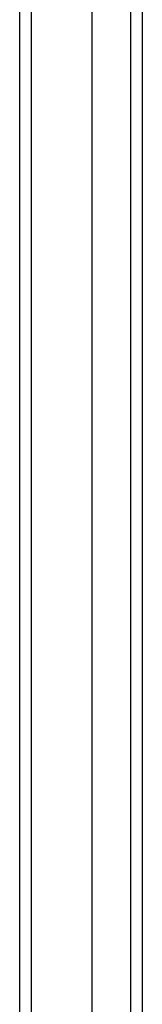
# Model space of a CAD drawing. Header units: inches. Extents: x 0 to 192, y -11 to 125.
# Tile 12 of 66: x 82.959 to 83.771, y 61.005 to 67.509. Entities that reach past the tile are written whole.
import ezdxf

# ---------------------------------------------------------------- set-up
doc = ezdxf.new("R2010")
doc.units = ezdxf.units.IN
doc.header["$LTSCALE"] = 11.537764
doc.header["$MEASUREMENT"] = 0
doc.layers.add('Visible Edges(ANSI)', color=7, linetype='Continuous', lineweight=25)
doc.layers.add('Visible Tangent Edges(ANSI)', color=7, linetype='Continuous', lineweight=25)

msp = doc.modelspace()

# ---------------------------------------------------------------- linework, layer by layer
at = {"layer": 'Visible Edges(ANSI)'}
for p, q in [((82.95926, 76.92145), (82.95926, 54.5803)), ((83.43906, 55.2397), (83.43906, 76.26205)), ((83.77122, 55.34257), (83.77122, 76.15917))]:
    msp.add_line(p, q, dxfattribs=at)
at = {"layer": 'Visible Tangent Edges(ANSI)'}
for p, q in [((83.03801, 54.5803), (83.03801, 76.92145)), ((83.69248, 76.26698), (83.69248, 55.23477))]:
    msp.add_line(p, q, dxfattribs=at)

doc.saveas('drawing.dxf')
